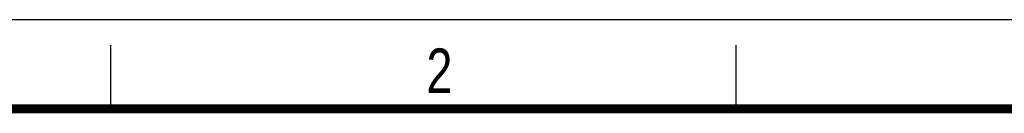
# Model space of a CAD drawing. Header units: millimetres. Extents: x 0 to 210, y 0 to 297.
# Tile 8 of 9: x 49 to 126, y 290 to 297. Entities that reach past the tile are written whole.
import ezdxf

# ---------------------------------------------------------------- set-up
doc = ezdxf.new("R2010")
doc.units = ezdxf.units.MM
doc.header["$LTSCALE"] = 19.36
doc.layers.get('0').update_dxf_attribs({"linetype": 'CONTINUOUS'})
doc.styles.add('TEXTSTYLE_2', font='txt', dxfattribs={"width": 0.75})

msp = doc.modelspace()

# ---------------------------------------------------------------- linework, layer by layer
at = {"color": 2, "linetype": 'CONTINUOUS'}
for p, q in [((0, 297), (210, 297)), ((56, 290), (56, 295)), ((105, 290), (105, 295))]:
    msp.add_line(p, q, dxfattribs=at)
at = {"color": 7, "linetype": 'CONTINUOUS', "const_width": 0.7}
msp.add_lwpolyline([(7, 290), (203, 290)], dxfattribs=at)

# ---------------------------------------------------------------- texts
at = {"color": 5, "linetype": 'CONTINUOUS', "style": 'TEXTSTYLE_2', "width": 0.785714}
msp.add_text('2', height=3.5, dxfattribs=at).set_placement((80.73138, 291.23958))

doc.saveas('drawing.dxf')
